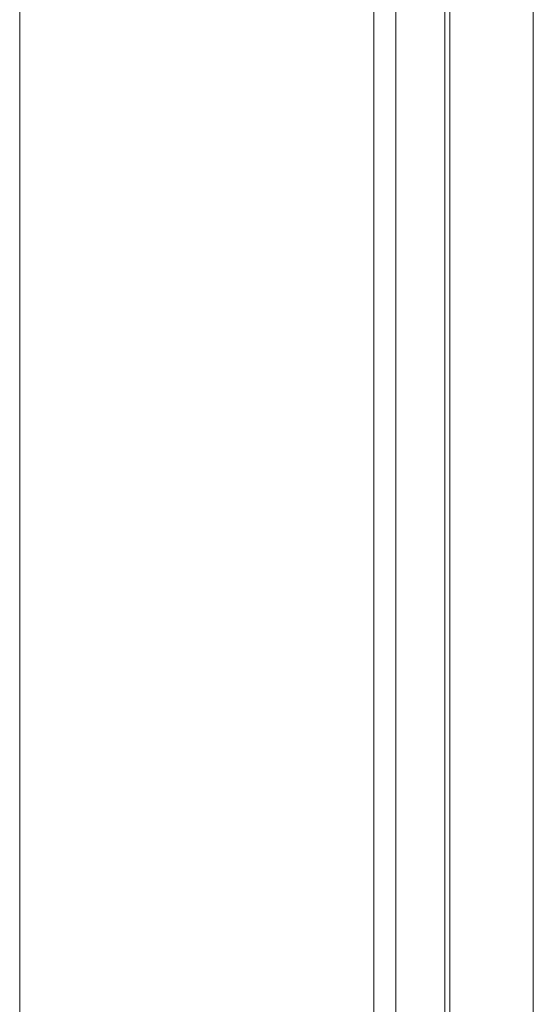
# Model space of a CAD drawing. Header units: millimetres. Extents: x -70269 to 35056, y -51814 to 48966.
# Tile 191 of 220: x -32468 to -32417, y 30453 to 30550. Entities that reach past the tile are written whole.
import ezdxf

# ---------------------------------------------------------------- set-up
doc = ezdxf.new("R2010")
doc.units = ezdxf.units.MM
doc.layers.add('00 - nowa technologia myjni_Nr_pióra__95', color=7, linetype='Continuous', lineweight=20, true_color=0x7c7c7c)
doc.layers.add('XREF', color=8, linetype='Continuous', lineweight=9)

# ---------------------------------------------------------------- blocks, each defined once
blk = doc.blocks.new('parter 2025.10.15')
at = {"layer": '00 - nowa technologia myjni_Nr_pióra__95', "color": 8, "linetype": 'Continuous', "lineweight": 5}
for p, q in [((603.5323, 2583.5757), (603.5323, 2388.5757)), ((599.2822, 2542.286), (599.2822, 2467.2695)), ((602.7821, 2542.286), (602.7821, 2467.2695)), ((602.9971, 2542.286), (602.9971, 2467.2695)), ((603.4822, 2542.286), (603.4822, 2467.2695)), ((604.3565, 2518.474), (604.3565, 2475.5318))]:
    blk.add_line(p, q, dxfattribs=at)

msp = doc.modelspace()

# ---------------------------------------------------------------- block references
at = {"layer": 'XREF', "xscale": 10, "yscale": 10, "zscale": 10}
msp.add_blockref('parter 2025.10.15', (-38460.61, 5442.285), dxfattribs=at)

doc.saveas('drawing.dxf')
